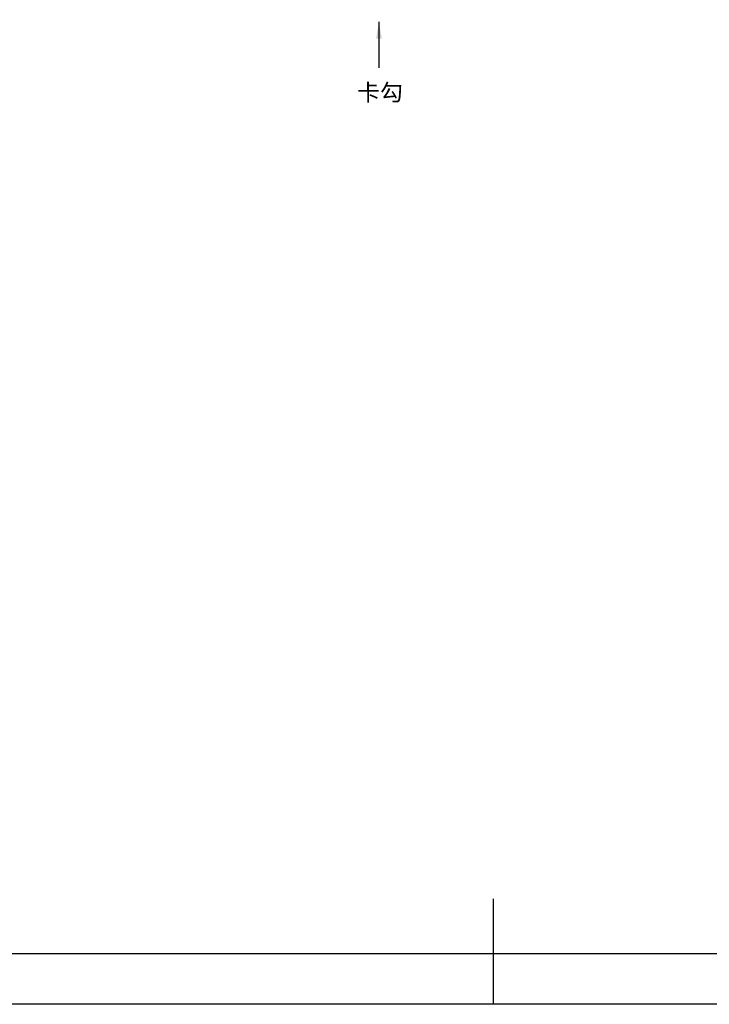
# Model space of a CAD drawing. Header units: millimetres. Extents: x -5320 to 345, y 512 to 4229.
# Tile 10 of 256: x -5128 to -5046, y 3877 to 3994. Entities that reach past the tile are written whole.
import ezdxf

# ---------------------------------------------------------------- set-up
doc = ezdxf.new("R2010")
doc.units = ezdxf.units.MM
doc.header["$LTSCALE"] = 5
doc.layers.add('HMI-D4', color=250, linetype='Continuous')
doc.layers.add('HMI-D7', color=250, linetype='Continuous')
doc.styles.add('样式 1', font='simhei.ttf', dxfattribs={"height": 1.8})
doc.dimstyles.new('ISO-25', dxfattribs={"dimtxt": 2.5, "dimasz": 2.5, "dimexe": 1.25, "dimexo": 0.625, "dimtad": 1, "dimtxsty": 'Standard', "dimcen": 2.5, "dimadec": 0, "dimazin": 0, "dimtfac": 1, "dimtmove": 0, "dimatfit": 3, "dimfxl": 1, "dimarcsym": 0})

msp = doc.modelspace()

# ---------------------------------------------------------------- linework, layer by layer
at = {"layer": 'HMI-D4', "color": 0}
for points in [[(-4822.83, 4228.65), (-4822.83, 3876.85), (-5320.37, 3876.85), (-5320.37, 4228.65)], [(-4828.83, 4222.65), (-4828.83, 3882.85), (-5314.37, 3882.85), (-5314.37, 4222.65)]]:
    msp.add_lwpolyline(points, close=True, dxfattribs=at)
msp.add_lwpolyline([(-5071.6, 3876.85), (-5071.6, 3889.41)], dxfattribs=at)

# ---------------------------------------------------------------- texts
at = {"layer": 'HMI-D7', "insert": (-5087.84, 3984.07), "char_height": 2, "width": 31.4407, "attachment_point": 7, "style": '样式 1'}
msp.add_mtext('{\\C7;卡勾}', dxfattribs=at)

# ---------------------------------------------------------------- leaders
at = {"layer": 'HMI-D4', "color": 0}
msp.add_leader([(-5085.24, 3993.69), (-5085.24, 3988.22)], dimstyle='ISO-25', override={"dimtxt": 5, "dimasz": 2, "dimexe": 1, "dimexo": 0, "dimgap": 1, "dimtih": 1, "dimtoh": 1, "dimdec": 1, "dimzin": 0, "dimadec": 2, "dimtol": 1, "dimtp": 0.5, "dimtm": 0.5, "dimtzin": 0}, dxfattribs=at)

doc.saveas('drawing.dxf')
